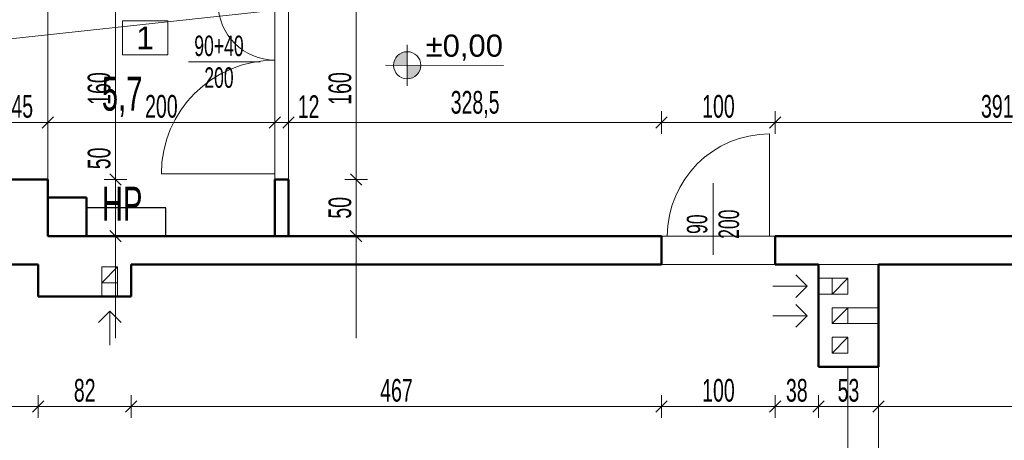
# Model space of a CAD drawing. Header units: millimetres. Extents: x 72202 to 304796, y 21658 to 519946.
# Tile 11 of 93: x 195062 to 195929, y 201442 to 201813. Entities that reach past the tile are written whole.
import ezdxf

# ---------------------------------------------------------------- set-up
doc = ezdxf.new("R2010")
doc.units = ezdxf.units.MM
doc.layers.get('Defpoints').update_dxf_attribs({"color": 3})
for name, color, linetype, lineweight in [('DRZWI I OKNA OPISY', 30, 'Continuous', 9), ('linia - gruba - projektowana', 170, 'Continuous', 50), ('LINIA CIENKA', 7, 'Continuous', 13), ('LINIA WYMIAROWANIE', 1, 'Continuous', 9), ('OPISY', 251, 'Continuous', 9)]:
    doc.layers.add(name, color=color, linetype=linetype, lineweight=lineweight)
doc.layers.add('LINIA-NIE DRUKOWAĆ', color=3, linetype='Continuous', lineweight=20, plot=False)
doc.styles.add('simplex', font='arial.ttf')
doc.styles.get("Standard").update_dxf_attribs({"font": 'ARIALN.TTF', "width": 0.75})
doc.dimstyles.new('sebek100', dxfattribs={"dimtxt": 17, "dimasz": 10, "dimexe": 10, "dimexo": 20, "dimgap": 4, "dimtad": 1, "dimrnd": 0.5, "dimtxsty": 'Standard', "dimblk": 'OBLIQUE', "dimcen": 8, "dimclre": 1, "dimazin": 0, "dimtm": 1e-09, "dimtfac": 1, "dimtix": 1, "dimtmove": 1, "dimatfit": 3, "dimldrblk": 'zas', "dimfxl": 0, "dimtolj": 2, "dimlwd": -1, "dimlwe": -1, "dimarcsym": 0})

# ---------------------------------------------------------------- blocks, each defined once
blk = doc.blocks.new('_Oblique')
at = {"color": 0, "linetype": 'ByBlock', "lineweight": -2}
blk.add_line((-0.5, -0.5), (0.5, 0.5), dxfattribs=at)
blk = doc.blocks.new('*D150')
at = {"layer": 'Defpoints', "color": 0, "lineweight": -3, "ltscale": 4}
for p in [(194828.29, 201597.04), (195078.29, 201597.04), (195078.29, 201472.04)]:
    blk.add_point(p, dxfattribs=at)
at = {"layer": 'LINIA WYMIAROWANIE', "ltscale": 4}
for p, q in [((194828.29, 201482.04), (194828.29, 201462.04)), ((195078.29, 201482.04), (195078.29, 201462.04))]:
    blk.add_line(p, q, dxfattribs=at)
at = {"layer": 'LINIA WYMIAROWANIE', "color": 0, "ltscale": 4}
blk.add_line((194828.29, 201472.04), (195078.29, 201472.04), dxfattribs=at)
at = {"layer": 'LINIA WYMIAROWANIE', "color": 0, "ltscale": 4, "xscale": 10, "yscale": 10, "zscale": 10, "rotation": 180}
blk.add_blockref('_Oblique', (194828.29, 201472.04), dxfattribs=at)
at = {"layer": 'LINIA WYMIAROWANIE', "color": 0, "ltscale": 4, "xscale": 10, "yscale": 10, "zscale": 10}
blk.add_blockref('_Oblique', (195078.29, 201472.04), dxfattribs=at)
at = {"layer": 'LINIA WYMIAROWANIE', "color": 0, "lineweight": -3, "ltscale": 4, "insert": (194953.29, 201486.25), "char_height": 20, "attachment_point": 5}
blk.add_mtext('\\A2;250', dxfattribs=at)
blk = doc.blocks.new('zas')
blk = doc.blocks.new('*D151')
at = {"layer": 'Defpoints', "color": 0, "lineweight": -3, "ltscale": 4}
for p in [(195078.29, 201597.04), (195160.29, 201569.04), (195160.29, 201472.04)]:
    blk.add_point(p, dxfattribs=at)
at = {"layer": 'LINIA WYMIAROWANIE', "ltscale": 4}
for p, q in [((195078.29, 201482.04), (195078.29, 201462.04)), ((195160.29, 201482.04), (195160.29, 201462.04))]:
    blk.add_line(p, q, dxfattribs=at)
at = {"layer": 'LINIA WYMIAROWANIE', "color": 0, "ltscale": 4}
blk.add_line((195078.29, 201472.04), (195160.29, 201472.04), dxfattribs=at)
at = {"layer": 'LINIA WYMIAROWANIE', "color": 0, "ltscale": 4, "xscale": 10, "yscale": 10, "zscale": 10, "rotation": 180}
blk.add_blockref('_Oblique', (195078.29, 201472.04), dxfattribs=at)
at = {"layer": 'LINIA WYMIAROWANIE', "color": 0, "ltscale": 4, "xscale": 10, "yscale": 10, "zscale": 10}
blk.add_blockref('_Oblique', (195160.29, 201472.04), dxfattribs=at)
at = {"layer": 'LINIA WYMIAROWANIE', "color": 0, "lineweight": -3, "ltscale": 4, "insert": (195119.29, 201486.25), "char_height": 20, "attachment_point": 5}
blk.add_mtext('\\A2;82', dxfattribs=at)
blk = doc.blocks.new('*D152')
at = {"layer": 'Defpoints', "color": 0, "lineweight": -3, "ltscale": 4}
for p in [(195627.29, 201609.54), (195160.29, 201569.04), (195627.29, 201472.04)]:
    blk.add_point(p, dxfattribs=at)
at = {"layer": 'LINIA WYMIAROWANIE', "ltscale": 4}
for p, q in [((195160.29, 201482.04), (195160.29, 201462.04)), ((195627.29, 201482.04), (195627.29, 201462.04))]:
    blk.add_line(p, q, dxfattribs=at)
at = {"layer": 'LINIA WYMIAROWANIE', "color": 0, "ltscale": 4}
blk.add_line((195160.29, 201472.04), (195627.29, 201472.04), dxfattribs=at)
at = {"layer": 'LINIA WYMIAROWANIE', "color": 0, "ltscale": 4, "xscale": 10, "yscale": 10, "zscale": 10, "rotation": 180}
blk.add_blockref('_Oblique', (195160.29, 201472.04), dxfattribs=at)
at = {"layer": 'LINIA WYMIAROWANIE', "color": 0, "ltscale": 4, "xscale": 10, "yscale": 10, "zscale": 10}
blk.add_blockref('_Oblique', (195627.29, 201472.04), dxfattribs=at)
at = {"layer": 'LINIA WYMIAROWANIE', "color": 0, "lineweight": -3, "ltscale": 4, "insert": (195393.79, 201486.25), "char_height": 20, "attachment_point": 5}
blk.add_mtext('\\A2;467', dxfattribs=at)
blk = doc.blocks.new('*D153')
at = {"layer": 'Defpoints', "color": 0, "lineweight": -3, "ltscale": 4}
for p in [(195627.29, 201609.54), (195727.29, 201609.54), (195727.29, 201472.04)]:
    blk.add_point(p, dxfattribs=at)
at = {"layer": 'LINIA WYMIAROWANIE', "ltscale": 4}
for p, q in [((195627.29, 201482.04), (195627.29, 201462.04)), ((195727.29, 201482.04), (195727.29, 201462.04))]:
    blk.add_line(p, q, dxfattribs=at)
at = {"layer": 'LINIA WYMIAROWANIE', "color": 0, "ltscale": 4}
blk.add_line((195627.29, 201472.04), (195727.29, 201472.04), dxfattribs=at)
at = {"layer": 'LINIA WYMIAROWANIE', "color": 0, "ltscale": 4, "xscale": 10, "yscale": 10, "zscale": 10, "rotation": 180}
blk.add_blockref('_Oblique', (195627.29, 201472.04), dxfattribs=at)
at = {"layer": 'LINIA WYMIAROWANIE', "color": 0, "ltscale": 4, "xscale": 10, "yscale": 10, "zscale": 10}
blk.add_blockref('_Oblique', (195727.29, 201472.04), dxfattribs=at)
at = {"layer": 'LINIA WYMIAROWANIE', "color": 0, "lineweight": -3, "ltscale": 4, "insert": (195677.29, 201486.25), "char_height": 20, "attachment_point": 5}
blk.add_mtext('\\A2;100', dxfattribs=at)
blk = doc.blocks.new('*D154')
at = {"layer": 'Defpoints', "color": 0, "lineweight": -3, "ltscale": 4}
for p in [(195727.29, 201609.54), (195765.29, 201507.04), (195765.29, 201472.04)]:
    blk.add_point(p, dxfattribs=at)
at = {"layer": 'LINIA WYMIAROWANIE', "ltscale": 4}
for p, q in [((195727.29, 201482.04), (195727.29, 201462.04)), ((195765.29, 201482.04), (195765.29, 201462.04))]:
    blk.add_line(p, q, dxfattribs=at)
at = {"layer": 'LINIA WYMIAROWANIE', "color": 0, "ltscale": 4}
blk.add_line((195727.29, 201472.04), (195765.29, 201472.04), dxfattribs=at)
at = {"layer": 'LINIA WYMIAROWANIE', "color": 0, "ltscale": 4, "xscale": 10, "yscale": 10, "zscale": 10, "rotation": 180}
blk.add_blockref('_Oblique', (195727.29, 201472.04), dxfattribs=at)
at = {"layer": 'LINIA WYMIAROWANIE', "color": 0, "ltscale": 4, "xscale": 10, "yscale": 10, "zscale": 10}
blk.add_blockref('_Oblique', (195765.29, 201472.04), dxfattribs=at)
at = {"layer": 'LINIA WYMIAROWANIE', "color": 0, "lineweight": -3, "ltscale": 4, "insert": (195746.29, 201486.25), "char_height": 20, "attachment_point": 5}
blk.add_mtext('\\A2;38', dxfattribs=at)
blk = doc.blocks.new('*D155')
at = {"layer": 'Defpoints', "color": 0, "lineweight": -3, "ltscale": 4}
for p in [(195765.29, 201507.04), (195818.29, 201507.04), (195818.29, 201472.04)]:
    blk.add_point(p, dxfattribs=at)
at = {"layer": 'LINIA WYMIAROWANIE', "ltscale": 4}
for p, q in [((195765.29, 201482.04), (195765.29, 201462.04)), ((195818.29, 201482.04), (195818.29, 201462.04))]:
    blk.add_line(p, q, dxfattribs=at)
at = {"layer": 'LINIA WYMIAROWANIE', "color": 0, "ltscale": 4}
blk.add_line((195765.29, 201472.04), (195818.29, 201472.04), dxfattribs=at)
at = {"layer": 'LINIA WYMIAROWANIE', "color": 0, "ltscale": 4, "xscale": 10, "yscale": 10, "zscale": 10, "rotation": 180}
blk.add_blockref('_Oblique', (195765.29, 201472.04), dxfattribs=at)
at = {"layer": 'LINIA WYMIAROWANIE', "color": 0, "ltscale": 4, "xscale": 10, "yscale": 10, "zscale": 10}
blk.add_blockref('_Oblique', (195818.29, 201472.04), dxfattribs=at)
at = {"layer": 'LINIA WYMIAROWANIE', "color": 0, "lineweight": -3, "ltscale": 4, "insert": (195791.79, 201486.25), "char_height": 20, "attachment_point": 5}
blk.add_mtext('\\A2;53', dxfattribs=at)
blk = doc.blocks.new('*D156')
at = {"layer": 'Defpoints', "color": 0, "lineweight": -3, "ltscale": 4}
for p in [(196118.29, 201597.04), (195818.29, 201507.04), (196118.29, 201472.04)]:
    blk.add_point(p, dxfattribs=at)
at = {"layer": 'LINIA WYMIAROWANIE', "ltscale": 4}
for p, q in [((195818.29, 201482.04), (195818.29, 201462.04)), ((196118.29, 201482.04), (196118.29, 201462.04))]:
    blk.add_line(p, q, dxfattribs=at)
at = {"layer": 'LINIA WYMIAROWANIE', "color": 0, "ltscale": 4}
blk.add_line((195818.29, 201472.04), (196118.29, 201472.04), dxfattribs=at)
at = {"layer": 'LINIA WYMIAROWANIE', "color": 0, "ltscale": 4, "xscale": 10, "yscale": 10, "zscale": 10, "rotation": 180}
blk.add_blockref('_Oblique', (195818.29, 201472.04), dxfattribs=at)
at = {"layer": 'LINIA WYMIAROWANIE', "color": 0, "ltscale": 4, "xscale": 10, "yscale": 10, "zscale": 10}
blk.add_blockref('_Oblique', (196118.29, 201472.04), dxfattribs=at)
at = {"layer": 'LINIA WYMIAROWANIE', "color": 0, "lineweight": -3, "ltscale": 4, "insert": (195968.29, 201486.25), "char_height": 20, "attachment_point": 5}
blk.add_mtext('\\A2;300', dxfattribs=at)
blk = doc.blocks.new('*D175')
at = {"layer": 'Defpoints', "color": 0, "lineweight": -3, "ltscale": 4}
for p in [(195086.79, 201722.04), (195086.79, 201672.04), (195041.79, 201642.04)]:
    blk.add_point(p, dxfattribs=at)
at = {"layer": 'LINIA WYMIAROWANIE', "ltscale": 4}
for p, q in [((195041.79, 201712.04), (195041.79, 201732.04)), ((195086.79, 201712.04), (195086.79, 201732.04))]:
    blk.add_line(p, q, dxfattribs=at)
at = {"layer": 'LINIA WYMIAROWANIE', "color": 0, "ltscale": 4}
blk.add_line((195041.79, 201722.04), (195086.79, 201722.04), dxfattribs=at)
at = {"layer": 'LINIA WYMIAROWANIE', "color": 0, "ltscale": 4, "xscale": 10, "yscale": 10, "zscale": 10, "rotation": 180}
blk.add_blockref('_Oblique', (195041.79, 201722.04), dxfattribs=at)
at = {"layer": 'LINIA WYMIAROWANIE', "color": 0, "ltscale": 4, "xscale": 10, "yscale": 10, "zscale": 10}
blk.add_blockref('_Oblique', (195086.79, 201722.04), dxfattribs=at)
at = {"layer": 'LINIA WYMIAROWANIE', "color": 0, "lineweight": -3, "ltscale": 4, "insert": (195064.29, 201736.21), "char_height": 20, "attachment_point": 5}
blk.add_mtext('\\A2;45', dxfattribs=at)
blk = doc.blocks.new('*D176')
at = {"layer": 'Defpoints', "color": 0, "lineweight": -3, "ltscale": 4}
for p in [(195286.79, 201722.04), (195086.79, 201672.04), (195286.79, 201647.04)]:
    blk.add_point(p, dxfattribs=at)
at = {"layer": 'LINIA WYMIAROWANIE', "ltscale": 4}
for p, q in [((195086.79, 201712.04), (195086.79, 201732.04)), ((195286.79, 201712.04), (195286.79, 201732.04))]:
    blk.add_line(p, q, dxfattribs=at)
at = {"layer": 'LINIA WYMIAROWANIE', "color": 0, "ltscale": 4}
blk.add_line((195086.79, 201722.04), (195286.79, 201722.04), dxfattribs=at)
at = {"layer": 'LINIA WYMIAROWANIE', "color": 0, "ltscale": 4, "xscale": 10, "yscale": 10, "zscale": 10, "rotation": 180}
blk.add_blockref('_Oblique', (195086.79, 201722.04), dxfattribs=at)
at = {"layer": 'LINIA WYMIAROWANIE', "color": 0, "ltscale": 4, "xscale": 10, "yscale": 10, "zscale": 10}
blk.add_blockref('_Oblique', (195286.79, 201722.04), dxfattribs=at)
at = {"layer": 'LINIA WYMIAROWANIE', "color": 0, "lineweight": -3, "ltscale": 4, "insert": (195186.79, 201736.25), "char_height": 20, "attachment_point": 5}
blk.add_mtext('\\A2;200', dxfattribs=at)
blk = doc.blocks.new('*D177')
at = {"layer": 'Defpoints', "color": 0, "lineweight": -3, "ltscale": 4}
for p in [(195298.79, 201722.04), (195286.79, 201647.04), (195298.79, 201647.04)]:
    blk.add_point(p, dxfattribs=at)
at = {"layer": 'LINIA WYMIAROWANIE', "ltscale": 4}
for p, q in [((195286.79, 201712.04), (195286.79, 201732.04)), ((195298.79, 201712.04), (195298.79, 201732.04))]:
    blk.add_line(p, q, dxfattribs=at)
at = {"layer": 'LINIA WYMIAROWANIE', "color": 0, "ltscale": 4}
blk.add_line((195286.79, 201722.04), (195298.79, 201722.04), dxfattribs=at)
at = {"layer": 'LINIA WYMIAROWANIE', "color": 0, "ltscale": 4, "xscale": 10, "yscale": 10, "zscale": 10, "rotation": 180}
blk.add_blockref('_Oblique', (195286.79, 201722.04), dxfattribs=at)
at = {"layer": 'LINIA WYMIAROWANIE', "color": 0, "ltscale": 4, "xscale": 10, "yscale": 10, "zscale": 10}
blk.add_blockref('_Oblique', (195298.79, 201722.04), dxfattribs=at)
at = {"layer": 'LINIA WYMIAROWANIE', "color": 0, "lineweight": -3, "ltscale": 4, "insert": (195316.4, 201736.08), "char_height": 20, "attachment_point": 5}
blk.add_mtext('\\A2;12', dxfattribs=at)
blk = doc.blocks.new('*D178')
at = {"layer": 'Defpoints', "color": 0, "lineweight": -3, "ltscale": 4}
for p in [(195078.29, 201597.04), (195008.29, 200964.04), (195024.79, 200964.04)]:
    blk.add_point(p, dxfattribs=at)
at = {"layer": 'LINIA WYMIAROWANIE', "ltscale": 4}
for p, q in [((195018.29, 201597.04), (194998.29, 201597.04)), ((195008.29, 200964.04), (194998.29, 200964.04))]:
    blk.add_line(p, q, dxfattribs=at)
at = {"layer": 'LINIA WYMIAROWANIE', "color": 0, "ltscale": 4}
blk.add_line((195008.29, 201597.04), (195008.29, 200964.04), dxfattribs=at)
at = {"layer": 'LINIA WYMIAROWANIE', "color": 0, "ltscale": 4, "xscale": 10, "yscale": 10, "zscale": 10}
for p, rotation in [((195008.29, 201597.04), 90), ((195008.29, 200964.04), 270)]:
    blk.add_blockref('_Oblique', p, dxfattribs=dict(at, rotation=rotation))
at = {"layer": 'LINIA WYMIAROWANIE', "color": 0, "lineweight": -3, "ltscale": 4, "insert": (194994.08, 201280.54), "char_height": 20, "attachment_point": 5, "rotation": 90}
blk.add_mtext('\\A2;633', dxfattribs=at)
blk = doc.blocks.new('*D184')
at = {"layer": 'Defpoints', "color": 0, "lineweight": -3, "ltscale": 4}
for p in [(195627.29, 201722.04), (195298.79, 201622.04), (195627.29, 201609.54)]:
    blk.add_point(p, dxfattribs=at)
at = {"layer": 'LINIA WYMIAROWANIE', "ltscale": 4}
for p, q in [((195298.79, 201712.04), (195298.79, 201732.04)), ((195627.29, 201712.04), (195627.29, 201732.04))]:
    blk.add_line(p, q, dxfattribs=at)
at = {"layer": 'LINIA WYMIAROWANIE', "color": 0, "ltscale": 4}
blk.add_line((195298.79, 201722.04), (195627.29, 201722.04), dxfattribs=at)
at = {"layer": 'LINIA WYMIAROWANIE', "color": 0, "ltscale": 4, "xscale": 10, "yscale": 10, "zscale": 10, "rotation": 180}
blk.add_blockref('_Oblique', (195298.79, 201722.04), dxfattribs=at)
at = {"layer": 'LINIA WYMIAROWANIE', "color": 0, "ltscale": 4, "xscale": 10, "yscale": 10, "zscale": 10}
blk.add_blockref('_Oblique', (195627.29, 201722.04), dxfattribs=at)
at = {"layer": 'LINIA WYMIAROWANIE', "color": 0, "lineweight": -3, "ltscale": 4, "insert": (195463.04, 201738.06), "char_height": 20, "attachment_point": 5}
blk.add_mtext('\\A2;328,5', dxfattribs=at)
blk = doc.blocks.new('*D185')
at = {"layer": 'Defpoints', "color": 0, "lineweight": -3, "ltscale": 4}
for p in [(195727.29, 201722.04), (195627.29, 201609.54), (195727.29, 201609.54)]:
    blk.add_point(p, dxfattribs=at)
at = {"layer": 'LINIA WYMIAROWANIE', "ltscale": 4}
for p, q in [((195627.29, 201712.04), (195627.29, 201732.04)), ((195727.29, 201712.04), (195727.29, 201732.04))]:
    blk.add_line(p, q, dxfattribs=at)
at = {"layer": 'LINIA WYMIAROWANIE', "color": 0, "ltscale": 4}
blk.add_line((195627.29, 201722.04), (195727.29, 201722.04), dxfattribs=at)
at = {"layer": 'LINIA WYMIAROWANIE', "color": 0, "ltscale": 4, "xscale": 10, "yscale": 10, "zscale": 10, "rotation": 180}
blk.add_blockref('_Oblique', (195627.29, 201722.04), dxfattribs=at)
at = {"layer": 'LINIA WYMIAROWANIE', "color": 0, "ltscale": 4, "xscale": 10, "yscale": 10, "zscale": 10}
blk.add_blockref('_Oblique', (195727.29, 201722.04), dxfattribs=at)
at = {"layer": 'LINIA WYMIAROWANIE', "color": 0, "lineweight": -3, "ltscale": 4, "insert": (195677.29, 201736.25), "char_height": 20, "attachment_point": 5}
blk.add_mtext('\\A2;100', dxfattribs=at)
blk = doc.blocks.new('*D186')
at = {"layer": 'Defpoints', "color": 0, "lineweight": -3, "ltscale": 4}
for p in [(196118.29, 201722.04), (195727.29, 201609.54), (196118.29, 201609.54)]:
    blk.add_point(p, dxfattribs=at)
at = {"layer": 'LINIA WYMIAROWANIE', "ltscale": 4}
for p, q in [((195727.29, 201712.04), (195727.29, 201732.04)), ((196118.29, 201712.04), (196118.29, 201732.04))]:
    blk.add_line(p, q, dxfattribs=at)
at = {"layer": 'LINIA WYMIAROWANIE', "color": 0, "ltscale": 4}
blk.add_line((195727.29, 201722.04), (196118.29, 201722.04), dxfattribs=at)
at = {"layer": 'LINIA WYMIAROWANIE', "color": 0, "ltscale": 4, "xscale": 10, "yscale": 10, "zscale": 10, "rotation": 180}
blk.add_blockref('_Oblique', (195727.29, 201722.04), dxfattribs=at)
at = {"layer": 'LINIA WYMIAROWANIE', "color": 0, "ltscale": 4, "xscale": 10, "yscale": 10, "zscale": 10}
blk.add_blockref('_Oblique', (196118.29, 201722.04), dxfattribs=at)
at = {"layer": 'LINIA WYMIAROWANIE', "color": 0, "lineweight": -3, "ltscale": 4, "insert": (195922.79, 201736.25), "char_height": 20, "attachment_point": 5}
blk.add_mtext('\\A2;391', dxfattribs=at)
blk = doc.blocks.new('*D191')
at = {"layer": 'Defpoints', "color": 0, "lineweight": -3, "ltscale": 4}
for p in [(195298.79, 201832.04), (195298.79, 201672.04), (195358.29, 201672.04)]:
    blk.add_point(p, dxfattribs=at)
at = {"layer": 'LINIA WYMIAROWANIE', "ltscale": 4}
for p, q in [((195348.29, 201832.04), (195368.29, 201832.04)), ((195348.29, 201672.04), (195368.29, 201672.04))]:
    blk.add_line(p, q, dxfattribs=at)
at = {"layer": 'LINIA WYMIAROWANIE', "color": 0, "ltscale": 4}
blk.add_line((195358.29, 201832.04), (195358.29, 201672.04), dxfattribs=at)
at = {"layer": 'LINIA WYMIAROWANIE', "color": 0, "ltscale": 4, "xscale": 10, "yscale": 10, "zscale": 10}
for p, rotation in [((195358.29, 201832.04), 90), ((195358.29, 201672.04), 270)]:
    blk.add_blockref('_Oblique', p, dxfattribs=dict(at, rotation=rotation))
at = {"layer": 'LINIA WYMIAROWANIE', "color": 0, "lineweight": -3, "ltscale": 4, "insert": (195344.08, 201752.04), "char_height": 20, "attachment_point": 5, "rotation": 90}
blk.add_mtext('\\A2;160', dxfattribs=at)
blk = doc.blocks.new('*D192')
at = {"layer": 'Defpoints', "color": 0, "lineweight": -3, "ltscale": 4}
for p in [(195298.79, 201672.04), (195344.17, 201622.04), (195358.29, 201622.04)]:
    blk.add_point(p, dxfattribs=at)
at = {"layer": 'LINIA WYMIAROWANIE', "ltscale": 4}
for p, q in [((195348.29, 201672.04), (195368.29, 201672.04)), ((195358.29, 201622.04), (195368.29, 201622.04))]:
    blk.add_line(p, q, dxfattribs=at)
at = {"layer": 'LINIA WYMIAROWANIE', "color": 0, "ltscale": 4}
blk.add_line((195358.29, 201672.04), (195358.29, 201622.04), dxfattribs=at)
at = {"layer": 'LINIA WYMIAROWANIE', "color": 0, "ltscale": 4, "xscale": 10, "yscale": 10, "zscale": 10}
for p, rotation in [((195358.29, 201672.04), 90), ((195358.29, 201622.04), 270)]:
    blk.add_blockref('_Oblique', p, dxfattribs=dict(at, rotation=rotation))
at = {"layer": 'LINIA WYMIAROWANIE', "color": 0, "lineweight": -3, "ltscale": 4, "insert": (195344.08, 201647.04), "char_height": 20, "attachment_point": 5, "rotation": 90}
blk.add_mtext('\\A2;50', dxfattribs=at)
blk = doc.blocks.new('*D194')
at = {"layer": 'Defpoints', "color": 0, "lineweight": -3, "ltscale": 4}
for p in [(195086.79, 201832.04), (195070.29, 201672.04), (195146.29, 201672.04)]:
    blk.add_point(p, dxfattribs=at)
at = {"layer": 'LINIA WYMIAROWANIE', "ltscale": 4}
for p, q in [((195136.29, 201832.04), (195156.29, 201832.04)), ((195136.29, 201672.04), (195156.29, 201672.04))]:
    blk.add_line(p, q, dxfattribs=at)
at = {"layer": 'LINIA WYMIAROWANIE', "color": 0, "ltscale": 4}
blk.add_line((195146.29, 201832.04), (195146.29, 201672.04), dxfattribs=at)
at = {"layer": 'LINIA WYMIAROWANIE', "color": 0, "ltscale": 4, "xscale": 10, "yscale": 10, "zscale": 10}
for p, rotation in [((195146.29, 201832.04), 90), ((195146.29, 201672.04), 270)]:
    blk.add_blockref('_Oblique', p, dxfattribs=dict(at, rotation=rotation))
at = {"layer": 'LINIA WYMIAROWANIE', "color": 0, "lineweight": -3, "ltscale": 4, "insert": (195132.08, 201752.04), "char_height": 20, "attachment_point": 5, "rotation": 90}
blk.add_mtext('\\A2;160', dxfattribs=at)
blk = doc.blocks.new('*D195')
at = {"layer": 'Defpoints', "color": 0, "lineweight": -3, "ltscale": 4}
for p in [(195070.29, 201672.04), (195086.79, 201622.04), (195146.29, 201622.04)]:
    blk.add_point(p, dxfattribs=at)
at = {"layer": 'LINIA WYMIAROWANIE', "ltscale": 4}
for p, q in [((195136.29, 201672.04), (195156.29, 201672.04)), ((195136.29, 201622.04), (195156.29, 201622.04))]:
    blk.add_line(p, q, dxfattribs=at)
at = {"layer": 'LINIA WYMIAROWANIE', "color": 0, "ltscale": 4}
blk.add_line((195146.29, 201672.04), (195146.29, 201622.04), dxfattribs=at)
at = {"layer": 'LINIA WYMIAROWANIE', "color": 0, "ltscale": 4, "xscale": 10, "yscale": 10, "zscale": 10}
for p, rotation in [((195146.29, 201672.04), 90), ((195146.29, 201622.04), 270)]:
    blk.add_blockref('_Oblique', p, dxfattribs=dict(at, rotation=rotation))
at = {"layer": 'LINIA WYMIAROWANIE', "color": 0, "lineweight": -3, "ltscale": 4, "insert": (195132.08, 201690.54), "char_height": 20, "attachment_point": 5, "rotation": 90}
blk.add_mtext('\\A2;50', dxfattribs=at)
blk = doc.blocks.new('*D255')
at = {"layer": 'Defpoints', "color": 0, "lineweight": -3, "ltscale": 1.2}
for p in [(195765.29, 221218.85), (195765.29, 41854.9), (195793.29, 41854.9)]:
    blk.add_point(p, dxfattribs=at)
at = {"layer": 'LINIA WYMIAROWANIE', "color": 1, "ltscale": 1.2}
for p, q in [((195765.29, 41859.9), (195765.29, 41844.9)), ((195793.29, 41854.9), (195793.29, 41844.9))]:
    blk.add_line(p, q, dxfattribs=at)
at = {"layer": 'LINIA WYMIAROWANIE', "color": 0, "ltscale": 1.2}
blk.add_line((195793.29, 41854.9), (195765.29, 41854.9), dxfattribs=at)
at = {"layer": 'LINIA WYMIAROWANIE', "color": 0, "ltscale": 1.2, "xscale": 10, "yscale": 10, "zscale": 10, "rotation": 180}
blk.add_blockref('_Oblique', (195765.29, 41854.9), dxfattribs=at)
at = {"layer": 'LINIA WYMIAROWANIE', "color": 0, "ltscale": 1.2, "xscale": 10, "yscale": 10, "zscale": 10}
blk.add_blockref('_Oblique', (195793.29, 41854.9), dxfattribs=at)
at = {"layer": 'LINIA WYMIAROWANIE', "color": 0, "lineweight": -3, "ltscale": 1.2, "insert": (195779.29, 41868.09), "char_height": 18, "attachment_point": 5}
blk.add_mtext('\\A2;28', dxfattribs=at)
blk = doc.blocks.new('*D257')
at = {"layer": 'Defpoints', "color": 0, "lineweight": -3, "ltscale": 1.2}
for p in [(195765.29, 231441.87), (195765.29, 52077.93), (195793.29, 52077.93)]:
    blk.add_point(p, dxfattribs=at)
at = {"layer": 'LINIA WYMIAROWANIE', "color": 1, "ltscale": 1.2}
for p, q in [((195765.29, 52082.93), (195765.29, 52067.93)), ((195793.29, 52077.93), (195793.29, 52067.93))]:
    blk.add_line(p, q, dxfattribs=at)
at = {"layer": 'LINIA WYMIAROWANIE', "color": 0, "ltscale": 1.2}
blk.add_line((195793.29, 52077.93), (195765.29, 52077.93), dxfattribs=at)
at = {"layer": 'LINIA WYMIAROWANIE', "color": 0, "ltscale": 1.2, "xscale": 10, "yscale": 10, "zscale": 10, "rotation": 180}
blk.add_blockref('_Oblique', (195765.29, 52077.93), dxfattribs=at)
at = {"layer": 'LINIA WYMIAROWANIE', "color": 0, "ltscale": 1.2, "xscale": 10, "yscale": 10, "zscale": 10}
blk.add_blockref('_Oblique', (195793.29, 52077.93), dxfattribs=at)
at = {"layer": 'LINIA WYMIAROWANIE', "color": 0, "lineweight": -3, "ltscale": 1.2, "insert": (195779.29, 52091.12), "char_height": 18, "attachment_point": 5}
blk.add_mtext('\\A2;28', dxfattribs=at)

msp = doc.modelspace()

# ---------------------------------------------------------------- hatches: boundary and pattern name
at = {"layer": 'OPISY'}
h = msp.add_hatch(color=256, dxfattribs=at)
edge = h.paths.add_edge_path()
edge.add_line((195403.238, 201772.519), (195403.238, 201784.474))
edge.add_arc((195403.238, 201772.519), 11.954, 90, 180.185208)
edge.add_line((195391.283, 201772.481), (195403.238, 201772.519))
edge = h.paths.add_edge_path()
edge.add_arc((195403.238, 201772.519), 11.954, 269.966892, 359.748577)
edge.add_line((195415.192, 201772.467), (195403.238, 201772.519))
edge.add_line((195403.238, 201772.519), (195403.231, 201760.565))
h = msp.add_hatch(color=256, dxfattribs=at)
h.paths.add_polyline_path([(195403.238, 201772.519), (195403.238, 201781.023, 0.4142136), (195394.734, 201772.519)])
h.paths.add_polyline_path([(195403.238, 201764.016, 0.4142136), (195411.741, 201772.519), (195403.238, 201772.519)])

# ---------------------------------------------------------------- linework, layer by layer
at = {"layer": 'DRZWI I OKNA OPISY'}
for p, q in [((195210.55, 201775.536), (195273.736, 201775.536)), ((195672.56, 201605.685), (195672.56, 201668.871))]:
    msp.add_line(p, q, dxfattribs=at)
at = {"layer": 'linia - gruba - projektowana'}
for p, q in [((195086.792, 201672.042), (195053.792, 201672.042)), ((195086.792, 201622.042), (195086.792, 201672.042)), ((195286.792, 201622.042), (195286.792, 201672.042)), ((195286.792, 201672.042), (195298.792, 201672.042)), ((195298.792, 201622.042), (195298.792, 201672.042)), ((195120.792, 201656.042), (195086.792, 201656.042)), ((195120.792, 201622.042), (195120.792, 201656.042)), ((195627.292, 201622.042), (195086.792, 201622.042)), ((195627.292, 201622.042), (195627.292, 201597.042)), ((195793.292, 201622.042), (195727.292, 201622.042)), ((195727.292, 201622.042), (195727.292, 201597.042)), ((195793.292, 201622.042), (196118.292, 201622.042)), ((195078.292, 201597.042), (194828.292, 201597.042)), ((195078.292, 201597.042), (195078.292, 201569.042)), ((195627.292, 201597.042), (195160.292, 201597.042)), ((195160.292, 201597.042), (195160.292, 201569.042)), ((195765.292, 201597.042), (195727.292, 201597.042)), ((195765.292, 201507.042), (195765.292, 201597.042)), ((195818.292, 201507.042), (195818.292, 201597.042)), ((195818.292, 201597.042), (196118.292, 201597.042)), ((195160.292, 201569.042), (195078.292, 201569.042)), ((195791.292, 201507.042), (195765.292, 201507.042)), ((195818.292, 201507.042), (195791.292, 201507.042))]:
    msp.add_line(p, q, dxfattribs=at)
at = {"layer": 'LINIA CIENKA'}
for p, q in [((195722.292, 201622.042), (195722.292, 201712.042)), ((195286.792, 201677.042), (195186.792, 201677.042)), ((195286.792, 201672.042), (195286.792, 201677.042)), ((195627.292, 201622.042), (195632.292, 201622.042)), ((195727.292, 201622.042), (195722.292, 201622.042)), ((195148.292, 201595.042), (195134.292, 201581.042)), ((195745.292, 201588.042), (195755.292, 201578.042)), ((195777.292, 201585.042), (195765.292, 201585.042)), ((195791.292, 201585.042), (195777.292, 201571.042)), ((195134.292, 201581.042), (195134.292, 201569.042)), ((195148.292, 201581.042), (195148.292, 201569.042)), ((195755.292, 201578.042), (195725.292, 201578.042)), ((195745.292, 201568.042), (195755.292, 201578.042)), ((195777.292, 201571.042), (195765.292, 201571.042)), ((195745.292, 201562.042), (195755.292, 201552.042)), ((195791.292, 201559.042), (195777.292, 201545.042)), ((195818.292, 201559.042), (195791.292, 201559.042)), ((195131.292, 201546.042), (195141.292, 201556.042)), ((195141.292, 201556.042), (195141.292, 201526.042)), ((195151.292, 201546.042), (195141.292, 201556.042)), ((195755.292, 201552.042), (195725.292, 201552.042)), ((195745.292, 201542.042), (195755.292, 201552.042)), ((195818.292, 201545.042), (195791.292, 201545.042)), ((195791.292, 201533.042), (195777.292, 201519.042))]:
    msp.add_line(p, q, dxfattribs=at)
at = {"layer": 'LINIA CIENKA', "lineweight": -3, "ltscale": 4}
msp.add_lwpolyline([(195120.792, 201622.042), (195190.792, 201622.042), (195190.792, 201647.042), (195120.792, 201647.042)], close=True, dxfattribs=at)
at = {"layer": 'LINIA CIENKA'}
for points in [[(195134.292, 201595.042), (195148.292, 201595.042), (195148.292, 201581.042), (195134.292, 201581.042)], [(195777.292, 201585.042), (195791.292, 201585.042), (195791.292, 201571.042), (195777.292, 201571.042)], [(195777.292, 201559.042), (195791.292, 201559.042), (195791.292, 201545.042), (195777.292, 201545.042)], [(195777.292, 201533.042), (195791.292, 201533.042), (195791.292, 201519.042), (195777.292, 201519.042)]]:
    msp.add_lwpolyline(points, close=True, dxfattribs=at)
for centre, radius, start, end in [((195286.792, 201827.042), 50, 180, 270), ((195286.792, 201677.042), 100, 90, 180), ((195722.292, 201622.042), 90, 90, 180)]:
    msp.add_arc(centre, radius, start, end, dxfattribs=at)
at = {"layer": 'LINIA-NIE DRUKOWAĆ'}
for p, q in [((199045.01, 202228.192), (194828.292, 201771.449)), ((195146.292, 201532.265), (195146.292, 201988.927)), ((195358.292, 201532.265), (195358.292, 201988.927)), ((198833.08, 201722.042), (194596.276, 201722.042)), ((198833.08, 201472.042), (194433.292, 201472.042))]:
    msp.add_line(p, q, dxfattribs=at)
for points in [[(198798.62, 202302.088), (198828.234, 202028.687), (198382.839, 201980.444), (198382.839, 200964.042), (198096.792, 200964.042), (198096.792, 201622.042), (197833.292, 201622.042), (197790.226, 201646.868), (197749.471, 201662.407), (197704.792, 201672.042), (197504.792, 201672.042), (197437.574, 201654.671), (197409.152, 201641.84), (197376.292, 201622.042), (196716.292, 201622.042), (196655.011, 201654.671), (196587.792, 201672.042), (196503.525, 201681.418), (196442.27, 201679.677), (196387.792, 201679.677), (196259.292, 201622.042), (195298.792, 201622.042), (195298.792, 201922.997), (198798.62, 202302.088)], [(195286.792, 201921.697), (195086.792, 201900.033), (195086.792, 201656.042), (195120.792, 201656.042), (195120.792, 201622.042), (195286.792, 201622.042), (195286.792, 201921.697)], [(195818.292, 201597.042), (195765.292, 201597.042), (195765.292, 201507.042), (195765.292, 201507.042), (195765.292, 201597.042), (195160.292, 201597.042), (195160.292, 201569.042), (195078.292, 201569.042), (195078.292, 201597.042), (194828.292, 201597.042), (194828.292, 200964.042), (195765.292, 200964.042), (195765.292, 201032.042), (195791.292, 201032.042), (195791.292, 201507.042), (195765.292, 201507.042)], [(195818.292, 201597.042), (195818.292, 201032.042), (195844.292, 201032.042), (195844.292, 200980.042), (195844.292, 200964.042), (196274.292, 200964.042), (196274.292, 200990.042), (196338.292, 200990.042), (196338.292, 201597.042), (195818.292, 201597.042)]]:
    msp.add_lwpolyline(points, dxfattribs=at)
at = {"layer": 'OPISY'}
for p, q in [((195403.238, 201772.519), (195403.241, 201790.474)), ((195403.238, 201772.475), (195403.238, 201785.231)), ((195384.235, 201772.485), (195487.959, 201772.433)), ((195403.238, 201772.519), (195403.227, 201754.474)), ((195403.238, 201772.475), (195403.238, 201759.72))]:
    msp.add_line(p, q, dxfattribs=at)
msp.add_lwpolyline([(195152.481, 201811.633), (195152.481, 201781.633), (195192.481, 201781.633), (195192.481, 201811.633)], close=True, dxfattribs=at)
msp.add_circle((195403.238, 201772.519), 11.954, dxfattribs=at)

# ---------------------------------------------------------------- texts
at = {"layer": 'DRZWI I OKNA OPISY', "char_height": 18, "width": 130, "attachment_point": 5}
for s, insert, rotation in [('90+40', (195237.489, 201789.513), 0), ('200', (195237.489, 201761.551), 0), ('200', (195686.546, 201632.624), 90), ('90', (195658.584, 201632.624), 90)]:
    msp.add_mtext(s, dxfattribs=dict(at, insert=insert, rotation=rotation))
at = {"layer": 'LINIA-NIE DRUKOWAĆ', "insert": (195134.344, 201762.589), "char_height": 30, "width": 125.07, "attachment_point": 1}
msp.add_mtext('5,7', dxfattribs=at)
at = {"layer": 'OPISY', "style": 'simplex'}
for s, insert, char_height, width, attachment_point in [('1', (195172.481, 201796.633), 20, 40, 5), ('%%P0,00', (195419.545, 201799.562), 19.5, 125.07, 1)]:
    msp.add_mtext(s, dxfattribs=dict(at, insert=insert, char_height=char_height, width=width, attachment_point=attachment_point))
at = {"layer": 'OPISY', "insert": (195134.344, 201665.614), "char_height": 30, "width": 125.07, "attachment_point": 1}
msp.add_mtext('HP', dxfattribs=at)

# ---------------------------------------------------------------- dimensions: what is measured, and where the dimension line sits
at = {"layer": 'LINIA WYMIAROWANIE', "lineweight": -3, "ltscale": 1.2}
for base, p1, p2, picture, middle in [((195765.292, 52077.926), (195793.292, 52077.926), (195765.292, 231441.874), '*D257', (195779.292, 52091.116)), ((195765.292, 41854.897), (195793.292, 41854.897), (195765.292, 221218.846), '*D255', (195779.292, 41868.088))]:
    dim = msp.add_linear_dim(base=base, p1=p1, p2=p2, dimstyle='sebek100', override={"dimtxt": 18, "dimrnd": 0, "dimfxl": 5, "dimtfill": 1, "dimarcsym": 2}, dxfattribs=at)
    dim.commit()
    dim.dimension.update_dxf_attribs({"geometry": picture, "text_midpoint": middle})
at = {"layer": 'LINIA WYMIAROWANIE', "lineweight": -3, "ltscale": 4}
for base, p1, p2, picture, middle in [((195146.292, 201672.042), (195086.792, 201832.042), (195070.292, 201672.042), '*D194', (195132.081, 201752.042)), ((195358.292, 201672.042), (195298.792, 201832.042), (195298.792, 201672.042), '*D191', (195344.081, 201752.042)), ((195358.292, 201622.042), (195298.792, 201672.042), (195344.167, 201622.042), '*D192', (195344.081, 201647.042)), ((195008.292, 200964.042), (195078.292, 201597.042), (195024.792, 200964.042), '*D178', (194994.081, 201280.542))]:
    dim = msp.add_linear_dim(base=base, p1=p1, p2=p2, angle=90, dimstyle='sebek100', override={"dimtxt": 20, "dimrnd": 0, "dimclre": 256, "dimtfill": 1, "dimarcsym": 2}, dxfattribs=at)
    dim.commit()
    dim.dimension.update_dxf_attribs({"geometry": picture, "text_midpoint": middle})
for base, p1, p2, override, picture, middle in [((195627.292, 201722.042), (195298.792, 201622.042), (195627.292, 201609.542), {"dimtxt": 20, "dimrnd": 0, "dimclre": 256, "dimtfill": 1, "dimarcsym": 2}, '*D184', (195463.042, 201738.061)), ((195086.792, 201722.042), (195041.792, 201642.042), (195086.792, 201672.042), {"dimtxt": 20, "dimrnd": 0, "dimclre": 256, "dimtfill": 1, "dimarcsym": 2}, '*D175', (195064.292, 201736.213)), ((195286.792, 201722.042), (195086.792, 201672.042), (195286.792, 201647.042), {"dimtxt": 20, "dimrnd": 0, "dimclre": 256, "dimtfill": 1, "dimarcsym": 2}, '*D176', (195186.792, 201736.254)), ((195727.292, 201722.042), (195627.292, 201609.542), (195727.292, 201609.542), {"dimtxt": 20, "dimrnd": 0, "dimclre": 256, "dimtfill": 1, "dimarcsym": 2}, '*D185', (195677.292, 201736.254)), ((196118.292, 201722.042), (195727.292, 201609.542), (196118.292, 201609.542), {"dimtxt": 20, "dimrnd": 0, "dimclre": 256, "dimtfill": 1, "dimarcsym": 2}, '*D186', (195922.792, 201736.254)), ((195627.292, 201472.042), (195160.292, 201569.042), (195627.292, 201609.542), {"dimtxt": 20, "dimrnd": 0, "dimclre": 256, "dimfxl": 10, "dimtfill": 1, "dimarcsym": 2}, '*D152', (195393.792, 201486.254)), ((195727.292, 201472.042), (195627.292, 201609.542), (195727.292, 201609.542), {"dimtxt": 20, "dimrnd": 0, "dimclre": 256, "dimtfill": 1, "dimarcsym": 2}, '*D153', (195677.292, 201486.254)), ((195765.292, 201472.042), (195727.292, 201609.542), (195765.292, 201507.042), {"dimtxt": 20, "dimrnd": 0, "dimclre": 256, "dimtfill": 1, "dimarcsym": 2}, '*D154', (195746.292, 201486.254)), ((195078.292, 201472.042), (194828.292, 201597.042), (195078.292, 201597.042), {"dimtxt": 20, "dimrnd": 0, "dimclre": 256, "dimtfill": 1, "dimarcsym": 2}, '*D150', (194953.292, 201486.254)), ((195160.292, 201472.042), (195078.292, 201597.042), (195160.292, 201569.042), {"dimtxt": 20, "dimrnd": 0, "dimclre": 256, "dimtfill": 1, "dimarcsym": 2}, '*D151', (195119.292, 201486.254)), ((196118.292, 201472.042), (195818.292, 201507.042), (196118.292, 201597.042), {"dimtxt": 20, "dimrnd": 0, "dimclre": 256, "dimtfill": 1, "dimarcsym": 2}, '*D156', (195968.292, 201486.254)), ((195818.292, 201472.042), (195765.292, 201507.042), (195818.292, 201507.042), {"dimtxt": 20, "dimrnd": 0, "dimclre": 256, "dimtfill": 1, "dimarcsym": 2}, '*D155', (195791.792, 201486.254))]:
    dim = msp.add_linear_dim(base=base, p1=p1, p2=p2, dimstyle='sebek100', override=override, dxfattribs=at)
    dim.commit()
    dim.dimension.update_dxf_attribs({"geometry": picture, "text_midpoint": middle})
dim = msp.add_linear_dim(base=(195298.792, 201722.042), p1=(195286.792, 201647.042), p2=(195298.792, 201647.042), dimstyle='sebek100', override={"dimtxt": 20, "dimrnd": 0, "dimclre": 256, "dimtfill": 1, "dimarcsym": 2}, dxfattribs=at)
dim.commit()
dim.dimension.update_dxf_attribs({"geometry": '*D177', "text_midpoint": (195316.395, 201722.042), "dimtype": 160})
dim = msp.add_linear_dim(base=(195146.292, 201622.042), p1=(195070.292, 201672.042), p2=(195086.792, 201622.042), angle=90, dimstyle='sebek100', override={"dimtxt": 20, "dimrnd": 0, "dimclre": 256, "dimtfill": 1, "dimarcsym": 2}, dxfattribs=at)
dim.commit()
dim.dimension.update_dxf_attribs({"geometry": '*D195', "text_midpoint": (195146.292, 201690.538), "dimtype": 160})

doc.saveas('drawing.dxf')
